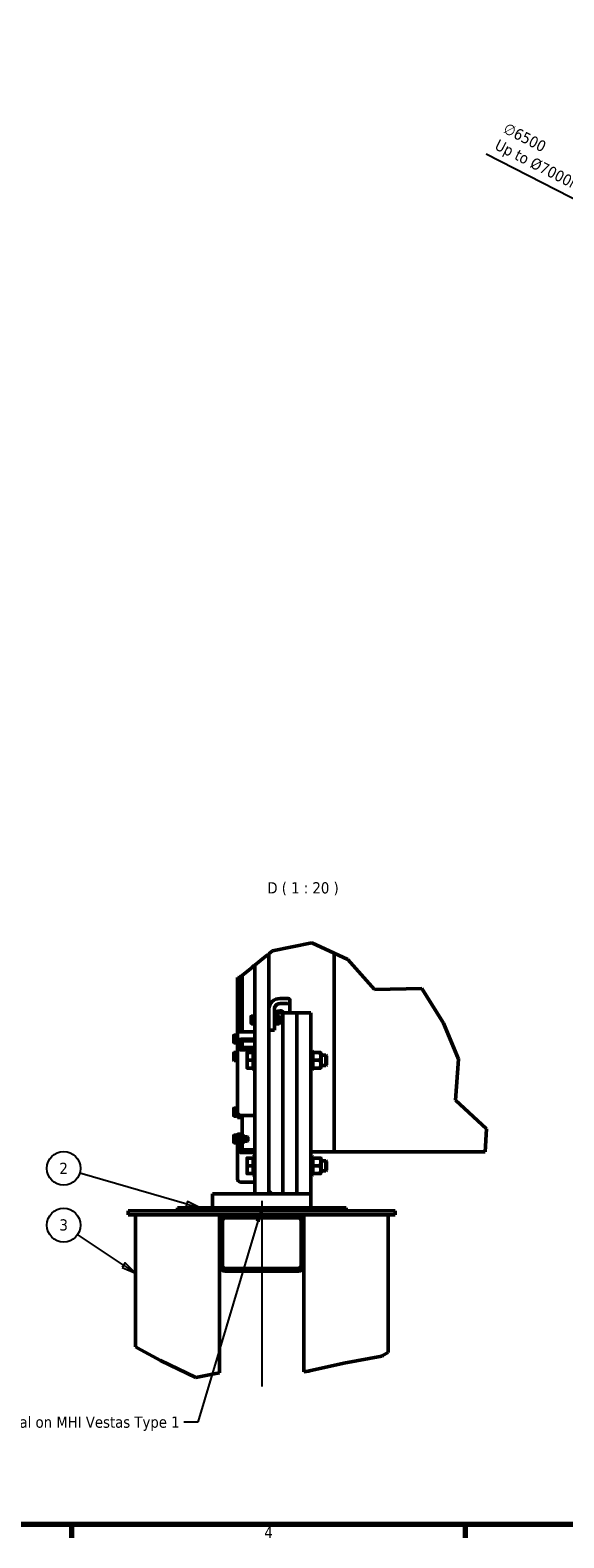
# Model space of a CAD drawing. Header units: millimetres. Extents: x 0 to 63075, y 0 to 44550.
# Tile 15 of 31: x 41500 to 48622, y 1320 to 21422. Entities that reach past the tile are written whole.
import ezdxf

# ---------------------------------------------------------------- set-up
doc = ezdxf.new("R2010")
doc.units = ezdxf.units.MM
doc.header["$LTSCALE"] = 75
for name, color, linetype, lineweight in [('Border (ISO)', 7, 'Continuous', 70), ('Break Line (ISO)', 7, 'Continuous', 50), ('Centerline (ISO)', 7, 'Continuous', 25), ('Dimension (ISO)', 7, 'Continuous', 25), ('Symbol (ISO)', 7, 'Continuous', 25), ('Visible (ISO)', 7, 'Continuous', 50)]:
    doc.layers.add(name, color=color, linetype=linetype, lineweight=lineweight)
doc.styles.add('Label Text (ISO)', font='tahoma.ttf')
doc.styles.add('Note Text (ISO)', font='tahoma.ttf')
doc.dimstyles.new('Default (ISO)', dxfattribs={"dimscale": 75, "dimtxt": 2, "dimasz": 2.5, "dimexe": 3.175, "dimexo": 0, "dimgap": 0.762, "dimtad": 1, "dimrnd": 1e-08, "dimtxsty": 'Note Text (ISO)', "dimcen": 0.09, "dimdle": 10, "dimclrd": 256, "dimclre": 256, "dimclrt": 256, "dimazin": 2, "dimtfac": 1, "dimtmove": 0, "dimatfit": 3, "dimfxl": 1, "dimtolj": 1, "dimtzin": 0, "dimlwd": -1, "dimlwe": -1, "dimarcsym": 0})
doc.dimstyles.new('Default - Method 1b (ISO)$7', dxfattribs={"dimscale": 75, "dimtxt": 2, "dimasz": 2.5, "dimexe": 3.175, "dimexo": 0, "dimgap": 0.762, "dimtad": 1, "dimtoh": 1, "dimrnd": 1e-08, "dimtxsty": 'Note Text (ISO)', "dimcen": 0.09, "dimdle": 10, "dimclrd": 256, "dimclre": 256, "dimclrt": 256, "dimazin": 2, "dimtfac": 1.75, "dimtmove": 0, "dimatfit": 3, "dimfxl": 1, "dimtolj": 1, "dimlwd": -1, "dimlwe": -1, "dimarcsym": 0})

# ---------------------------------------------------------------- blocks, each defined once
blk = doc.blocks.new('Borders Default Border')
at = {"layer": 'Border (ISO)'}
for p, q in [((560.67, 20), (560.67, 17.6)), ((630.75, 20), (630.75, 17.6))]:
    blk.add_line(p, q, dxfattribs=at)
at = {"layer": 'Border (ISO)', "flags": 128}
blk.add_lwpolyline([(20, 20), (20, 574), (821, 574), (821, 20), (20, 20)], dxfattribs=at)
at = {"layer": 'Border (ISO)', "insert": (595.01, 17.6), "char_height": 2, "attachment_point": 7, "style": 'Label Text (ISO)'}
blk.add_mtext('4', dxfattribs=at)
blk = doc.blocks.new('*D8')
at = {"layer": 'Defpoints', "color": 0, "transparency": 16777216}
for p in [(50913, 18071), (56705, 15119)]:
    blk.add_point(p, dxfattribs=at)
at = {"layer": 'Dimension (ISO)', "transparency": 16777216}
for p, q in [((50913, 18071), (47585, 19767)), ((56538, 15204), (51081, 17986))]:
    blk.add_line(p, q, dxfattribs=at)
for points in [[(51095, 18014), (51066, 17958), (50913, 18071)], [(56552, 15232), (56523, 15177), (56705, 15119)]]:
    blk.add_solid(points, dxfattribs=at)
at = {"layer": 'Dimension (ISO)', "transparency": 16777216, "insert": (47868, 20196), "char_height": 150, "attachment_point": 1, "rotation": 332.9934, "style": 'Note Text (ISO)'}
blk.add_mtext('\\A1;\\fTahoma|b0|i0;\\H149.0446;∅6500\\P\\fTahoma|b0|i0;\\H149.0446;Up to Ø7000mm tower section', dxfattribs=at)
blk = doc.blocks.new('Balloon4')
at = {"layer": 'Symbol (ISO)'}
for p, q in [((581.19, 76.94), (562.17, 82.46)), ((581.33, 77.42), (581.05, 76.46)), ((581.05, 76.46), (583.59, 76.25)), ((581.19, 76.94), (583.59, 76.25)), ((583.59, 76.25), (581.33, 77.42))]:
    blk.add_line(p, q, dxfattribs=at)
at = {"layer": 'Symbol (ISO)', "flags": 128}
blk.add_lwpolyline([(581.05, 76.46), (583.59, 76.25), (581.33, 77.42), (581.05, 76.46)], dxfattribs=at)
at = {"layer": 'Symbol (ISO)'}
blk.add_circle((559.3, 83.29), 3, dxfattribs=at)
blk.add_solid([(581.05, 76.46), (583.59, 76.25), (581.33, 77.42), (581.05, 76.46)], dxfattribs=at)
at = {"layer": 'Symbol (ISO)', "insert": (559.3, 83.29), "char_height": 2, "attachment_point": 5, "style": 'Label Text (ISO)'}
blk.add_mtext('2', dxfattribs=at)
blk = doc.blocks.new('Balloon5')
at = {"layer": 'Symbol (ISO)'}
for p, q in [((569.97, 66.06), (561.78, 71.53)), ((570.25, 66.47), (569.7, 65.64)), ((569.7, 65.64), (572.05, 64.67)), ((569.97, 66.06), (572.05, 64.67)), ((572.05, 64.67), (570.25, 66.47))]:
    blk.add_line(p, q, dxfattribs=at)
at = {"layer": 'Symbol (ISO)', "flags": 128}
blk.add_lwpolyline([(569.7, 65.64), (572.05, 64.67), (570.25, 66.47), (569.7, 65.64)], dxfattribs=at)
at = {"layer": 'Symbol (ISO)'}
blk.add_circle((559.3, 73.19), 3, dxfattribs=at)
blk.add_solid([(569.7, 65.64), (572.05, 64.67), (570.25, 66.47), (569.7, 65.64)], dxfattribs=at)
at = {"layer": 'Symbol (ISO)', "insert": (559.3, 73.21), "char_height": 2, "attachment_point": 5, "style": 'Label Text (ISO)'}
blk.add_mtext('3', dxfattribs=at)

msp = doc.modelspace()

# ---------------------------------------------------------------- linework, layer by layer
at = {"layer": 'Break Line (ISO)'}
for p, q in [((45259.7187, 9254.1294), (44733.2689, 9146.9215)), ((45555.1851, 9115.6752), (45259.7187, 9254.1294)), ((44667.4589, 9093.4446), (44575.162, 9018.4446)), ((44733.2689, 9146.9215), (44685.1851, 9107.8489)), ((45738.3261, 9029.8562), (45555.1851, 9115.6752)), ((44328.9351, 8818.3617), (44443.5523, 8911.4991)), ((44461.6017, 8926.166), (44443.5523, 8911.4991)), ((44461.6017, 8926.166), (44484.6759, 8944.916)), ((44484.6759, 8944.916), (44497.6851, 8955.4872)), ((44497.6851, 8955.4872), (44575.162, 9018.4446)), ((46097.5152, 8631.4283), (45738.3261, 9029.8562)), ((44265.1851, 8793.3969), (44289.3312, 8786.1798)), ((44289.3312, 8786.1798), (44302.6851, 8797.0311)), ((44302.6851, 8797.0311), (44317.6851, 8809.22)), ((44317.6851, 8809.22), (44328.9351, 8818.3617)), ((46725.732, 8643.0094), (46097.5152, 8631.4283)), ((47015.7128, 8183.6822), (46725.732, 8643.0094)), ((47217.7812, 7702.9182), (47015.7128, 8183.6822)), ((47175.0726, 7157.2282), (47217.7812, 7702.9182)), ((47588.977, 6772.0227), (47175.0726, 7157.2282)), ((47572.4676, 6466.4015), (47588.977, 6772.0227)), ((42903.9351, 3865.3097), (42978.9351, 3825.0939)), ((43241.3408, 3684.389), (42978.9351, 3825.0939)), ((43710.7697, 3459.1909), (43241.3408, 3684.389)), ((45687.2363, 3647.4804), (45228.9351, 3546.9284)), ((46191.3424, 3743.0268), (45687.2363, 3647.4804)), ((46203.9351, 3750.1448), (46191.3424, 3743.0268)), ((46203.9351, 3750.1448), (46278.9351, 3792.5385)), ((43953.9351, 3505.2589), (43710.7697, 3459.1909)), ((43953.9351, 3505.2589), (44028.9351, 3519.4678)), ((45153.9351, 3533.992), (45213.7404, 3543.5947)), ((45213.7404, 3543.5947), (45228.9351, 3546.9284))]:
    msp.add_line(p, q, dxfattribs=at)
at = {"layer": 'Centerline (ISO)', "linetype": 'Continuous'}
msp.add_line((44591.4351, 5812.1946), (44591.4351, 3339.2299), dxfattribs=at)
at = {"layer": 'Visible (ISO)'}
for p, q in [((44685.1851, 9093.4446), (44667.4589, 9093.4446)), ((44685.1851, 9107.8489), (44685.1851, 9093.4446)), ((44685.1851, 9093.4446), (44685.1851, 9018.4446)), ((45555.1851, 9115.6752), (45555.1851, 6466.4015)), ((45555.1851, 6466.4015), (45555.1851, 9115.6752)), ((44497.6851, 8926.166), (44461.6017, 8926.166)), ((44497.6851, 8944.916), (44484.6759, 8944.916)), ((44497.6851, 8955.4872), (44497.6851, 5905.9446)), ((44685.1851, 9018.4446), (44685.1851, 5905.9446)), ((44265.1851, 8793.3969), (44265.1851, 8041.8153)), ((44302.6851, 8066.971), (44302.6851, 8797.0311)), ((44328.9351, 8068.0653), (44328.9351, 8818.3617)), ((44835.1851, 8511.3162), (44928.9351, 8511.3162)), ((44928.9351, 8443.3431), (44835.1851, 8443.3431)), ((44966.4351, 8427.4949), (44966.4351, 8495.468)), ((44448.9348, 8270.8659), (44450.62, 8273.7848)), ((44448.9348, 8270.8659), (44448.9348, 8268.1247)), ((44448.9348, 8268.1247), (44448.9348, 8233.6016)), ((44483.4348, 8277.0539), (44452.954, 8277.0539)), ((44483.4348, 8259.1956), (44452.954, 8259.1956)), ((44483.4348, 8277.0539), (44483.4348, 8259.1956)), ((44483.4348, 8268.0346), (44486.4351, 8268.0346)), ((44483.4348, 8259.1956), (44483.4348, 8208.0076)), ((44486.4351, 8279.3034), (44489.2476, 8282.1159)), ((44486.4351, 8172.4284), (44486.4351, 8279.3034)), ((44489.2476, 8282.1159), (44489.2476, 8169.6159)), ((44489.2476, 8282.1159), (44497.6851, 8282.1159)), ((44760.1851, 8205.4373), (44760.1851, 8375.37)), ((44768.6226, 8282.1159), (44760.1851, 8282.1159)), ((44768.6226, 8169.6159), (44768.6226, 8282.1159)), ((44771.4351, 8279.3034), (44768.6226, 8282.1159)), ((44771.4351, 8279.3034), (44771.4351, 8172.4284)), ((44771.4351, 8268.0534), (44774.725, 8273.7517)), ((44775.986, 8322.015), (44872.6851, 8322.015)), ((44777.0782, 8277.0368), (44821.2921, 8277.0368)), ((44777.0782, 8243.6316), (44821.2921, 8243.6316)), ((44826.9351, 8268.0534), (44823.6452, 8273.7517)), ((44826.9351, 8183.6784), (44826.9351, 8268.0534)), ((44826.9351, 8255.8659), (44856.8339, 8255.8659)), ((44856.8339, 8195.8659), (44856.8339, 8255.8659)), ((44861.4351, 8251.265), (44856.8339, 8255.8659)), ((44861.4351, 8251.265), (44861.4351, 8200.4667)), ((44872.6851, 8322.015), (44872.6851, 8265.765)), ((44872.6851, 8265.765), (44872.6851, 8322.015)), ((44872.6851, 8322.015), (45060.1851, 8322.015)), ((44872.6851, 8265.765), (44872.6851, 5905.9446)), ((44872.6851, 5905.9446), (44872.6851, 8265.765)), ((44966.4351, 8427.4949), (44966.4351, 8322.015)), ((45060.1851, 8322.015), (45060.1851, 8265.765)), ((45060.1851, 8265.765), (45060.1851, 8322.015)), ((45060.1851, 8322.015), (45247.6851, 8322.015)), ((45060.1851, 8265.765), (45060.1851, 5905.9446)), ((45060.1851, 5905.9446), (45060.1851, 8265.765)), ((45247.6851, 8322.015), (45247.6851, 8265.765)), ((45247.6851, 8265.765), (45247.6851, 5905.9446)), ((44265.1851, 8041.8153), (44265.1851, 7941.1398)), ((44317.6851, 8151.6828), (44328.9351, 8151.6828)), ((44317.6851, 8068.0653), (44497.6851, 8068.0653)), ((44448.9348, 8233.6016), (44448.9348, 8191.3427)), ((44448.9348, 8191.3427), (44448.9348, 8180.8659)), ((44448.9348, 8180.8659), (44450.62, 8177.9469)), ((44483.4348, 8208.0076), (44452.954, 8208.0076)), ((44483.4348, 8174.6779), (44452.954, 8174.6779)), ((44483.4348, 8208.0076), (44483.4348, 8174.6779)), ((44483.4348, 8183.6971), (44486.4351, 8183.6971)), ((44486.4351, 8172.4284), (44489.2476, 8169.6159)), ((44489.2476, 8169.6159), (44497.6851, 8169.6159)), ((44760.1851, 8088.6964), (44685.1851, 8088.6964)), ((44760.1851, 8205.4373), (44760.1851, 8155.6026)), ((44768.6226, 8169.6159), (44760.1851, 8169.6159)), ((44760.1851, 8155.6026), (44760.1851, 8092.2099)), ((44760.1851, 8092.2099), (44760.1851, 8088.6964)), ((44771.4351, 8172.4284), (44768.6226, 8169.6159)), ((44771.4351, 8183.6784), (44774.725, 8177.9801)), ((44777.0782, 8192.4606), (44821.2921, 8192.4606)), ((44777.0782, 8174.6949), (44821.2921, 8174.6949)), ((44826.9351, 8183.6784), (44823.6452, 8177.9801)), ((44826.9351, 8195.8659), (44856.8339, 8195.8659)), ((44861.4351, 8200.4667), (44856.8339, 8195.8659)), ((44216.4348, 8017.4412), (44220.203, 8023.9679)), ((44216.4348, 8017.4412), (44216.4348, 8011.075)), ((44216.4348, 8011.075), (44216.4348, 7971.7749)), ((44216.4348, 7971.7749), (44216.4348, 7933.1412)), ((44216.4348, 7933.1412), (44216.4348, 7927.4412)), ((44216.4348, 7927.4412), (44220.203, 7920.9145)), ((44250.9348, 8024.397), (44220.454, 8024.397)), ((44250.9348, 7997.7529), (44220.454, 7997.7529)), ((44250.9348, 7945.797), (44220.454, 7945.797)), ((44250.9348, 7920.4854), (44220.454, 7920.4854)), ((44250.9348, 8024.397), (44250.9348, 7997.7529)), ((44250.9348, 8014.61), (44253.9351, 8014.61)), ((44250.9348, 7997.7529), (44250.9348, 7945.797)), ((44250.9348, 7945.797), (44250.9348, 7920.4854)), ((44250.9348, 7930.2725), (44253.9351, 7930.2725)), ((44253.9351, 8025.8787), (44256.7476, 8028.6912)), ((44253.9351, 7919.0037), (44253.9351, 8025.8787)), ((44253.9351, 7919.0037), (44256.7476, 7916.1912)), ((44256.7476, 8028.6912), (44256.7476, 7916.1912)), ((44256.7476, 8028.6912), (44265.1851, 8028.6912)), ((44256.7476, 7916.1912), (44265.1851, 7916.1912)), ((44265.1851, 7913.0148), (44265.1851, 7941.1398)), ((44265.1851, 7913.0148), (44265.1851, 7887.4018)), ((44265.1851, 7871.1639), (44265.1851, 7887.4018)), ((44265.1851, 6995.5389), (44265.1851, 7871.1639)), ((44302.6851, 7941.1398), (44302.6851, 7913.0148)), ((44311.1226, 7916.1912), (44302.6851, 7916.1912)), ((44302.6851, 7887.4018), (44302.6851, 7913.0148)), ((44302.6851, 7887.4018), (44302.6851, 7871.1639)), ((44311.1226, 7916.1912), (44311.1226, 7947.884)), ((44313.9351, 7919.0037), (44311.1226, 7916.1912)), ((44313.9351, 7948.4017), (44313.9351, 7919.0037)), ((44313.9351, 7942.4412), (44328.9351, 7942.4412)), ((44497.6851, 7967.3898), (44317.6851, 7967.3898)), ((44497.6851, 7948.6398), (44317.6851, 7948.6398)), ((44317.6851, 7858.1735), (44497.6851, 7858.1735)), ((44328.9351, 7858.1735), (44328.9351, 7948.6398)), ((44216.4348, 7783.249), (44218.5753, 7786.9566)), ((44216.4348, 7783.249), (44216.4348, 7773.9498)), ((44216.4348, 7773.9498), (44216.4348, 7732.3751)), ((44216.4348, 7732.3751), (44216.4348, 7696.6743)), ((44216.4348, 7696.6743), (44216.4348, 7693.249)), ((44216.4348, 7693.249), (44218.5753, 7689.5415)), ((44250.9348, 7789.766), (44220.454, 7789.766)), ((44250.9348, 7758.1336), (44220.454, 7758.1336)), ((44250.9348, 7706.6166), (44220.454, 7706.6166)), ((44250.9348, 7686.7321), (44220.454, 7686.7321)), ((44250.9348, 7789.766), (44250.9348, 7758.1336)), ((44250.9348, 7780.4178), (44253.9351, 7780.4178)), ((44250.9348, 7758.1336), (44250.9348, 7706.6166)), ((44250.9348, 7706.6166), (44250.9348, 7686.7321)), ((44250.9348, 7696.0803), (44253.9351, 7696.0803)), ((44253.9351, 7791.6865), (44256.7476, 7794.499)), ((44253.9351, 7684.8115), (44253.9351, 7791.6865)), ((44253.9351, 7684.8115), (44256.7476, 7681.999)), ((44256.7476, 7794.499), (44256.7476, 7681.999)), ((44256.7476, 7794.499), (44265.1851, 7794.499)), ((44256.7476, 7681.999), (44265.1851, 7681.999)), ((44497.6851, 7825.6975), (44317.6851, 7825.6975)), ((44394.5598, 7790.3196), (44394.5598, 7738.7571)), ((44394.5598, 7738.7571), (44394.5598, 7635.6321)), ((44475.9348, 7790.3196), (44403.7705, 7790.3196)), ((44475.9348, 7687.1946), (44403.7705, 7687.1946)), ((44475.9348, 7790.3196), (44475.9348, 7687.1946)), ((44475.9348, 7783.0258), (44478.9351, 7783.0258)), ((44475.9348, 7687.1946), (44475.9348, 7584.0696)), ((44478.9351, 7806.2571), (44483.6226, 7810.9446)), ((44478.9351, 7568.1321), (44478.9351, 7806.2571)), ((44483.6226, 7810.9446), (44483.6226, 7563.4446)), ((44483.6226, 7810.9446), (44497.6851, 7810.9446)), ((45261.7476, 7810.9446), (45247.6851, 7810.9446)), ((45261.7476, 7563.4446), (45261.7476, 7810.9446)), ((45266.4351, 7806.2571), (45261.7476, 7810.9446)), ((45266.4351, 7806.2571), (45266.4351, 7568.1321)), ((45266.4351, 7783.0071), (45270.657, 7790.3196)), ((45279.8678, 7790.3196), (45369.2525, 7790.3196)), ((45279.8678, 7687.1946), (45369.2525, 7687.1946)), ((45382.6851, 7783.0071), (45378.4633, 7790.3196)), ((45382.6851, 7591.3821), (45382.6851, 7783.0071)), ((45382.6851, 7754.6946), (45444.733, 7754.6946)), ((45444.733, 7619.6946), (45444.733, 7754.6946)), ((45453.9351, 7745.4928), (45444.733, 7754.6946)), ((45453.9351, 7745.4928), (45453.9351, 7628.8963)), ((44394.5598, 7635.6321), (44394.5598, 7584.0696)), ((44475.9348, 7584.0696), (44403.7705, 7584.0696)), ((44475.9348, 7591.3633), (44478.9351, 7591.3633)), ((44478.9351, 7568.1321), (44483.6226, 7563.4446)), ((44483.6226, 7563.4446), (44497.6851, 7563.4446)), ((45261.7476, 7563.4446), (45247.6851, 7563.4446)), ((45266.4351, 7568.1321), (45261.7476, 7563.4446)), ((45266.4351, 7591.3821), (45270.657, 7584.0696)), ((45279.8678, 7584.0696), (45369.2525, 7584.0696)), ((45382.6851, 7591.3821), (45378.4633, 7584.0696)), ((45382.6851, 7619.6946), (45444.733, 7619.6946)), ((45453.9351, 7628.8963), (45444.733, 7619.6946)), ((44216.4348, 7039.915), (44220.203, 7046.4418)), ((44216.4348, 7039.915), (44216.4348, 7033.5488)), ((44250.9348, 7046.8709), (44220.454, 7046.8709)), ((44250.9348, 7046.8709), (44250.9348, 7020.2267)), ((44250.9348, 7037.0838), (44253.9351, 7037.0838)), ((44253.9351, 7048.3525), (44256.7476, 7051.165)), ((44253.9351, 6941.4775), (44253.9351, 7048.3525)), ((44256.7476, 7051.165), (44256.7476, 6938.665)), ((44256.7476, 7051.165), (44265.1851, 7051.165)), ((44216.4348, 7033.5488), (44216.4348, 6994.2488)), ((44216.4348, 6994.2488), (44216.4348, 6955.615)), ((44216.4348, 6955.615), (44216.4348, 6949.915)), ((44216.4348, 6949.915), (44220.203, 6943.3883)), ((44250.9348, 7020.2267), (44220.454, 7020.2267)), ((44250.9348, 6968.2709), (44220.454, 6968.2709)), ((44250.9348, 6942.9592), (44220.454, 6942.9592)), ((44250.9348, 7020.2267), (44250.9348, 6968.2709)), ((44250.9348, 6968.2709), (44250.9348, 6942.9592)), ((44250.9348, 6952.7463), (44253.9351, 6952.7463)), ((44253.9351, 6941.4775), (44256.7476, 6938.665)), ((44256.7476, 6938.665), (44265.1851, 6938.665)), ((44265.1851, 6924.8898), (44265.1851, 6995.5389)), ((44265.1851, 6922.3778), (44265.1851, 6924.8898)), ((44265.1851, 6922.3778), (44302.6851, 6922.3778)), ((44302.6851, 6951.9678), (44302.6851, 6924.8898)), ((44311.1226, 6938.665), (44302.6851, 6938.665)), ((44302.6851, 6924.8898), (44302.6851, 6922.3778)), ((44311.1226, 6938.665), (44311.1226, 6950.4291)), ((44313.9351, 6941.4775), (44311.1226, 6938.665)), ((44313.9351, 6950.1887), (44313.9351, 6941.4775)), ((44317.6851, 6950.0725), (44497.6851, 6950.0725)), ((44328.9351, 6684.0466), (44328.9351, 6950.0725)), ((44216.4348, 6683.4288), (44218.5753, 6687.1363)), ((44216.4348, 6683.4288), (44216.4348, 6674.1296)), ((44216.4348, 6674.1296), (44216.4348, 6632.5549)), ((44250.9348, 6689.9458), (44220.454, 6689.9458)), ((44250.9348, 6658.3134), (44220.454, 6658.3134)), ((44250.9348, 6689.9458), (44250.9348, 6658.3134)), ((44250.9348, 6680.5976), (44253.9351, 6680.5976)), ((44250.9348, 6658.3134), (44250.9348, 6606.7964)), ((44253.9351, 6691.8663), (44256.7476, 6694.6788)), ((44253.9351, 6584.9913), (44253.9351, 6691.8663)), ((44256.7476, 6694.6788), (44256.7476, 6582.1788)), ((44256.7476, 6694.6788), (44265.1851, 6694.6788)), ((44265.1851, 6689.8699), (44265.1851, 6704.4021)), ((44265.1851, 6704.4021), (44302.6851, 6704.4021)), ((44265.1851, 6613.1383), (44265.1851, 6689.8699)), ((44302.6851, 6704.4021), (44302.6851, 6689.8699)), ((44311.1226, 6694.6788), (44302.6851, 6694.6788)), ((44302.6851, 6613.1383), (44302.6851, 6689.8699)), ((44311.1226, 6582.1788), (44311.1226, 6694.6788)), ((44313.9351, 6691.8663), (44311.1226, 6694.6788)), ((44313.9351, 6691.8663), (44313.9351, 6584.9913)), ((44313.9351, 6680.6163), (44315.5666, 6683.4421)), ((44319.5782, 6684.0466), (44336.1171, 6684.0466)), ((44319.5782, 6682.7844), (44336.1171, 6682.7844)), ((44319.5782, 6637.1666), (44336.1171, 6637.1666)), ((44341.7601, 6680.6163), (44340.1287, 6683.4421)), ((44341.7601, 6680.6163), (44341.7601, 6596.2413)), ((44341.7601, 6680.6163), (44360.5101, 6680.6163)), ((44360.5101, 6680.6163), (44360.5101, 6596.2413)), ((44360.5101, 6668.4288), (44399.3339, 6668.4288)), ((44399.3339, 6608.4288), (44399.3339, 6668.4288)), ((44403.9351, 6663.8279), (44399.3339, 6668.4288)), ((44403.9351, 6663.8279), (44403.9351, 6613.0297)), ((44216.4348, 6632.5549), (44216.4348, 6596.8541)), ((44216.4348, 6596.8541), (44216.4348, 6593.4288)), ((44216.4348, 6593.4288), (44218.5753, 6589.7213)), ((44250.9348, 6606.7964), (44220.454, 6606.7964)), ((44250.9348, 6586.9119), (44220.454, 6586.9119)), ((44250.9348, 6606.7964), (44250.9348, 6586.9119)), ((44250.9348, 6596.2601), (44253.9351, 6596.2601)), ((44253.9351, 6584.9913), (44256.7476, 6582.1788)), ((44256.7476, 6582.1788), (44265.1851, 6582.1788)), ((44265.1851, 6590.651), (44265.1851, 6613.1383)), ((44265.1851, 6548.4727), (44265.1851, 6590.651)), ((44265.1851, 6548.4727), (44265.1851, 6525.9854)), ((44265.1851, 6507.716), (44265.1851, 6525.9854)), ((44265.1851, 6113.7704), (44265.1851, 6507.716)), ((44302.6851, 6613.1383), (44302.6851, 6590.651)), ((44302.6851, 6590.651), (44302.6851, 6548.4727)), ((44311.1226, 6582.1788), (44302.6851, 6582.1788)), ((44302.6851, 6525.9854), (44302.6851, 6548.4727)), ((44302.6851, 6525.9854), (44302.6851, 6507.716)), ((44313.9351, 6584.9913), (44311.1226, 6582.1788)), ((44313.9351, 6596.2413), (44315.5666, 6593.4155)), ((44317.6851, 6493.1004), (44497.6851, 6493.1004)), ((44497.6851, 6456.5615), (44317.6851, 6456.5615)), ((44319.5782, 6592.811), (44336.1171, 6592.811)), ((44328.9351, 6493.1004), (44328.9351, 6592.811)), ((44341.7601, 6596.2413), (44340.1287, 6593.4155)), ((44341.7601, 6596.2413), (44360.5101, 6596.2413)), ((44360.5101, 6608.4288), (44399.3339, 6608.4288)), ((44403.9351, 6613.0297), (44399.3339, 6608.4288)), ((45555.1851, 6466.4015), (45247.6851, 6466.4015)), ((45555.1851, 6466.4015), (47572.4676, 6466.4015)), ((44394.5598, 6384.0696), (44394.5598, 6332.5071)), ((44394.5598, 6332.5071), (44394.5598, 6229.3821)), ((44475.9348, 6384.0696), (44403.7705, 6384.0696)), ((44475.9348, 6280.9446), (44403.7705, 6280.9446)), ((44475.9348, 6384.0696), (44475.9348, 6280.9446)), ((44475.9348, 6376.7758), (44478.9351, 6376.7758)), ((44475.9348, 6280.9446), (44475.9348, 6177.8196)), ((44478.9351, 6400.0071), (44483.6226, 6404.6946)), ((44478.9351, 6161.8821), (44478.9351, 6400.0071)), ((44483.6226, 6404.6946), (44483.6226, 6157.1946)), ((44483.6226, 6404.6946), (44497.6851, 6404.6946)), ((45261.7476, 6404.6946), (45247.6851, 6404.6946)), ((45261.7476, 6157.1946), (45261.7476, 6404.6946)), ((45266.4351, 6400.0071), (45261.7476, 6404.6946)), ((45266.4351, 6400.0071), (45266.4351, 6161.8821)), ((45266.4351, 6376.7571), (45270.657, 6384.0696)), ((45279.8678, 6384.0696), (45369.2525, 6384.0696)), ((45279.8678, 6280.9446), (45369.2525, 6280.9446)), ((45382.6851, 6376.7571), (45378.4633, 6384.0696)), ((45382.6851, 6185.1321), (45382.6851, 6376.7571)), ((45382.6851, 6348.4446), (45444.733, 6348.4446)), ((45444.733, 6213.4446), (45444.733, 6348.4446)), ((45453.9351, 6339.2428), (45444.733, 6348.4446)), ((45453.9351, 6339.2428), (45453.9351, 6222.6463)), ((44317.6851, 6062.616), (44497.6851, 6062.616)), ((44394.5598, 6229.3821), (44394.5598, 6177.8196)), ((44475.9348, 6177.8196), (44403.7705, 6177.8196)), ((44475.9348, 6185.1133), (44478.9351, 6185.1133)), ((44478.9351, 6161.8821), (44483.6226, 6157.1946)), ((44483.6226, 6157.1946), (44497.6851, 6157.1946)), ((45261.7476, 6157.1946), (45247.6851, 6157.1946)), ((45266.4351, 6161.8821), (45261.7476, 6157.1946)), ((45266.4351, 6185.1321), (45270.657, 6177.8196)), ((45279.8678, 6177.8196), (45369.2525, 6177.8196)), ((45382.6851, 6185.1321), (45378.4633, 6177.8196)), ((45382.6851, 6213.4446), (45444.733, 6213.4446)), ((45453.9351, 6222.6463), (45444.733, 6213.4446)), ((43935.1851, 5718.4446), (43935.1851, 5905.9446)), ((43935.1851, 5905.9446), (44010.1851, 5905.9446)), ((45172.6851, 5905.9446), (44010.1851, 5905.9446)), ((44685.1851, 5905.9446), (44497.6851, 5905.9446)), ((44722.6851, 5905.9446), (44685.1851, 5943.4446)), ((45172.6851, 5905.9446), (45247.6851, 5905.9446)), ((45247.6851, 5718.4446), (45247.6851, 5905.9446)), ((42810.1851, 5624.6946), (42810.1851, 5680.9446)), ((42922.6851, 5680.9446), (42810.1851, 5680.9446)), ((42922.6851, 5680.9446), (46260.1851, 5680.9446)), ((43466.4351, 5718.4446), (43466.4351, 5680.9446)), ((45716.4351, 5718.4446), (43466.4351, 5718.4446)), ((45716.4351, 5718.4446), (45716.4351, 5680.9446)), ((46372.6851, 5680.9446), (46260.1851, 5680.9446)), ((46372.6851, 5680.9446), (46372.6851, 5624.6946)), ((42810.1851, 5624.6946), (42922.6851, 5624.6946)), ((42903.9351, 5624.6946), (42903.9351, 3865.3097)), ((42922.6851, 5624.6946), (46260.1851, 5624.6946)), ((44028.9351, 5624.6946), (44028.9351, 5549.6946)), ((44028.9351, 5549.6946), (44028.9351, 4949.6946)), ((44066.4351, 5549.6946), (44066.4351, 4949.6946)), ((45078.9351, 5587.1946), (44103.9351, 5587.1946)), ((45116.4351, 4949.6946), (45116.4351, 5549.6946)), ((45153.9351, 5624.6946), (45153.9351, 5549.6946)), ((45153.9351, 4949.6946), (45153.9351, 5549.6946)), ((46260.1851, 5624.6946), (46372.6851, 5624.6946)), ((46278.9351, 5624.6946), (46278.9351, 3792.5385)), ((44028.9351, 4949.6946), (44028.9351, 3519.4678)), ((44103.9351, 4912.1946), (45078.9351, 4912.1946)), ((44103.9351, 4874.6946), (45078.9351, 4874.6946)), ((45153.9351, 4949.6946), (45153.9351, 3533.992))]:
    msp.add_line(p, q, dxfattribs=at)
for centre, radius, start, end in [((44103.9351, 5549.6946), 75, 90, 180), ((44103.9351, 5549.6946), 37.5, 90, 180), ((45078.9351, 5549.6946), 75, 0, 90), ((45078.9351, 5549.6946), 37.5, 0, 90), ((44103.9351, 4949.6946), 75, 180, 270), ((44103.9351, 4949.6946), 37.5, 180, 270), ((45078.9351, 4949.6946), 37.5, 270, 0), ((45078.9351, 4949.6946), 75, 270, 0)]:
    msp.add_arc(centre, radius, start, end, dxfattribs=at)
for centre, major_axis, ratio, start_param, end_param in [((44516.4351, 8892.7491), (-36.2222, 36.2222), 0.2679491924, 5.4977871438, 5.5503908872), ((44835.1851, 8375.37), (-150, 0), 0.906307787, 4.7123889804, 6.2831853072), ((44835.1851, 8375.37), (-75, 0), 0.906307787, 4.7123889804, 6.2831853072), ((44928.9351, 8495.468), (37.5, 0), 0.4226182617, 0, 1.5707963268), ((44928.9351, 8427.4949), (37.5, 0), 0.4226182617, 0, 1.5707963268), ((44835.1851, 8280.2809), (-75, 0), 0.906307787, 4.7123889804, 6.256187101), ((44835.1851, 8332.4058), (37.5, 0), 0.4226182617, 5.5681438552, 7.853981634), ((44317.6851, 8041.8153), (-52.5, 0), 0.5, 4.7123889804, 6.2831853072), ((44317.6851, 8138.6924), (-15, 0), 0.8660254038, 4.7123889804, 6.2831853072), ((44317.6851, 7941.1398), (-52.5, 0), 0.5, 4.7123889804, 6.2831853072), ((44317.6851, 7871.1639), (-52.5, 0), 0.8660254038, 0, 1.5707963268), ((44317.6851, 7941.1398), (-15, 0), 0.5, 4.7123889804, 6.2831853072), ((44317.6851, 7871.1639), (-15, 0), 0.8660254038, 0, 1.5707963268), ((44317.6851, 6995.5389), (-52.5, 0), 0.8660254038, 0, 1.5707963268), ((44317.6851, 6507.716), (-52.5, 0), 0.9743700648, 0, 1.5707963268), ((44317.6851, 6507.716), (-15, 0), 0.9743700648, 0, 1.5707963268), ((44317.6851, 6113.7704), (-52.5, 0), 0.9743700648, 0, 1.5707963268)]:
    msp.add_ellipse(centre, major_axis=major_axis, ratio=ratio, start_param=start_param, end_param=end_param, dxfattribs=at)
for points, weights in [([(44452.954, 8277.0539), (44448.9348, 8272.2687), (44448.9348, 8268.1247)], [1, 1.0379548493, 1]), ([(44448.9348, 8268.1247), (44448.9348, 8263.9807), (44452.954, 8259.1956)], [1, 1.0379548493, 1]), ([(44452.954, 8259.1956), (44448.9348, 8245.4798), (44448.9348, 8233.6016)], [1, 1.0379548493, 1]), ([(44777.0782, 8277.0368), (44769.5782, 8260.3342), (44777.0782, 8243.6316)], [1, 1.15470053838, 1]), ([(44777.0782, 8243.6316), (44769.5782, 8218.0461), (44777.0782, 8192.4606)], [1, 1.15470053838, 1]), ([(44774.725, 8273.7517), (44775.6347, 8275.3272), (44777.0782, 8277.0368)], [1.04387878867, 1.02646777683, 1]), ([(44821.2921, 8243.6316), (44828.7921, 8260.3342), (44821.2921, 8277.0368)], [1, 1.15470053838, 1]), ([(44821.2921, 8277.0368), (44822.7356, 8275.3272), (44823.6452, 8273.7517)], [1, 1.02646777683, 1.04387878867]), ([(44821.2921, 8192.4606), (44828.7921, 8218.0461), (44821.2921, 8243.6316)], [1, 1.15470053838, 1]), ([(44448.9348, 8233.6016), (44448.9348, 8221.7233), (44452.954, 8208.0076)], [1, 1.0379548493, 1]), ([(44452.954, 8208.0076), (44448.9348, 8199.0769), (44448.9348, 8191.3427)], [1, 1.0379548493, 1]), ([(44448.9348, 8191.3427), (44448.9348, 8183.6085), (44452.954, 8174.6779)], [1, 1.0379548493, 1]), ([(44452.954, 8174.6779), (44451.5255, 8176.3785), (44450.62, 8177.9469)], [1, 1.01316741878, 1.01719867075]), ([(44777.0782, 8192.4606), (44769.5782, 8183.5778), (44777.0782, 8174.6949)], [1, 1.15470053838, 1]), ([(44821.2921, 8174.6949), (44828.7921, 8183.5778), (44821.2921, 8192.4606)], [1, 1.15470053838, 1]), ([(44220.454, 8024.397), (44216.4348, 8017.2578), (44216.4348, 8011.075)], [1, 1.0379548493, 1]), ([(44216.4348, 8011.075), (44216.4348, 8004.8921), (44220.454, 7997.7529)], [1, 1.0379548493, 1]), ([(44220.454, 7997.7529), (44216.4348, 7983.8313), (44216.4348, 7971.7749)], [1, 1.0379548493, 1]), ([(44216.4348, 7971.7749), (44216.4348, 7959.7186), (44220.454, 7945.797)], [1, 1.0379548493, 1]), ([(44220.454, 7945.797), (44216.4348, 7939.0148), (44216.4348, 7933.1412)], [1, 1.0379548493, 1]), ([(44216.4348, 7933.1412), (44216.4348, 7927.2676), (44220.454, 7920.4854)], [1, 1.0379548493, 1]), ([(44220.203, 8023.9679), (44220.3263, 8024.1816), (44220.454, 8024.397)], [1.00225477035, 1.00116302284, 1]), ([(44220.454, 7789.766), (44216.4348, 7781.2901), (44216.4348, 7773.9498)], [1, 1.0379548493, 1]), ([(44216.4348, 7773.9498), (44216.4348, 7766.6094), (44220.454, 7758.1336)], [1, 1.0379548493, 1]), ([(44220.454, 7758.1336), (44216.4348, 7744.3296), (44216.4348, 7732.3751)], [1, 1.0379548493, 1]), ([(44216.4348, 7732.3751), (44216.4348, 7720.4205), (44220.454, 7706.6166)], [1, 1.0379548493, 1]), ([(44220.454, 7706.6166), (44216.4348, 7701.2886), (44216.4348, 7696.6743)], [1, 1.0379548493, 1]), ([(44216.4348, 7696.6743), (44216.4348, 7692.0601), (44220.454, 7686.7321)], [1, 1.0379548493, 1]), ([(44218.5753, 7786.9566), (44219.3601, 7788.3159), (44220.454, 7789.766)], [1.01477992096, 1.01005230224, 1]), ([(44394.5598, 7790.3196), (44394.5598, 7790.3196), (44403.7705, 7790.3196)], [1, 1.0379548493, 1]), ([(44403.7705, 7790.3196), (44394.5598, 7762.6873), (44394.5598, 7738.7571)], [1, 1.0379548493, 1]), ([(44394.5598, 7738.7571), (44394.5598, 7714.8269), (44403.7705, 7687.1946)], [1, 1.0379548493, 1]), ([(44403.7705, 7687.1946), (44394.5598, 7659.5623), (44394.5598, 7635.6321)], [1, 1.0379548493, 1]), ([(45270.657, 7790.3196), (45270.657, 7790.3196), (45279.8678, 7790.3196)], [1.07735026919, 1.07735026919, 1]), ([(45279.8678, 7790.3196), (45262.6803, 7738.7571), (45279.8678, 7687.1946)], [1, 1.15470053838, 1]), ([(45279.8678, 7687.1946), (45262.6803, 7635.6321), (45279.8678, 7584.0696)], [1, 1.15470053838, 1]), ([(45369.2525, 7687.1946), (45386.44, 7738.7571), (45369.2525, 7790.3196)], [1, 1.15470053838, 1]), ([(45369.2525, 7790.3196), (45378.4633, 7790.3196), (45378.4633, 7790.3196)], [1, 1.07735026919, 1.07735026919]), ([(45369.2525, 7584.0696), (45386.44, 7635.6321), (45369.2525, 7687.1946)], [1, 1.15470053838, 1]), ([(44403.7705, 7584.0696), (44394.5598, 7584.0696), (44394.5598, 7584.0696)], [1, 1.0379548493, 1]), ([(44394.5598, 7635.6321), (44394.5598, 7611.7019), (44403.7705, 7584.0696)], [1, 1.0379548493, 1]), ([(45279.8678, 7584.0696), (45270.657, 7584.0696), (45270.657, 7584.0696)], [1, 1.07735026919, 1.07735026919]), ([(45378.4633, 7584.0696), (45378.4633, 7584.0696), (45369.2525, 7584.0696)], [1.07735026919, 1.07735026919, 1]), ([(44220.454, 7046.8709), (44216.4348, 7039.7316), (44216.4348, 7033.5488)], [1, 1.0379548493, 1]), ([(44220.203, 7046.4418), (44220.3263, 7046.6554), (44220.454, 7046.8709)], [1.00225477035, 1.00116302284, 1]), ([(44216.4348, 7033.5488), (44216.4348, 7027.366), (44220.454, 7020.2267)], [1, 1.0379548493, 1]), ([(44220.454, 7020.2267), (44216.4348, 7006.3052), (44216.4348, 6994.2488)], [1, 1.0379548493, 1]), ([(44216.4348, 6994.2488), (44216.4348, 6982.1924), (44220.454, 6968.2709)], [1, 1.0379548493, 1]), ([(44220.454, 6968.2709), (44216.4348, 6961.4886), (44216.4348, 6955.615)], [1, 1.0379548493, 1]), ([(44216.4348, 6955.615), (44216.4348, 6949.7414), (44220.454, 6942.9592)], [1, 1.0379548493, 1]), ([(44220.454, 6689.9458), (44216.4348, 6681.4699), (44216.4348, 6674.1296)], [1, 1.0379548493, 1]), ([(44216.4348, 6674.1296), (44216.4348, 6666.7892), (44220.454, 6658.3134)], [1, 1.0379548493, 1]), ([(44220.454, 6658.3134), (44216.4348, 6644.5094), (44216.4348, 6632.5549)], [1, 1.0379548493, 1]), ([(44218.5753, 6687.1363), (44219.3601, 6688.4956), (44220.454, 6689.9458)], [1.01477992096, 1.01005230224, 1]), ([(44319.5782, 6684.0466), (44312.0782, 6683.4155), (44319.5782, 6682.7844)], [1, 1.15470053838, 1]), ([(44319.5782, 6682.7844), (44312.0782, 6659.9755), (44319.5782, 6637.1666)], [1, 1.15470053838, 1]), ([(44319.5782, 6637.1666), (44312.0782, 6614.9888), (44319.5782, 6592.811)], [1, 1.15470053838, 1]), ([(44336.1171, 6682.7844), (44343.6171, 6683.4155), (44336.1171, 6684.0466)], [1, 1.15470053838, 1]), ([(44336.1171, 6637.1666), (44343.6171, 6659.9755), (44336.1171, 6682.7844)], [1, 1.15470053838, 1]), ([(44336.1171, 6592.811), (44343.6171, 6614.9888), (44336.1171, 6637.1666)], [1, 1.15470053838, 1]), ([(44216.4348, 6632.5549), (44216.4348, 6620.6003), (44220.454, 6606.7964)], [1, 1.0379548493, 1]), ([(44220.454, 6606.7964), (44216.4348, 6601.4684), (44216.4348, 6596.8541)], [1, 1.0379548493, 1]), ([(44216.4348, 6596.8541), (44216.4348, 6592.2399), (44220.454, 6586.9119)], [1, 1.0379548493, 1]), ([(44319.5782, 6592.811), (44315.7286, 6593.1349), (44315.5666, 6593.4155)], [1, 1.0738437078, 1.07719130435]), ([(44340.1287, 6593.4155), (44339.9667, 6593.1349), (44336.1171, 6592.811)], [1.07719130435, 1.0738437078, 1]), ([(44394.5598, 6384.0696), (44394.5598, 6384.0696), (44403.7705, 6384.0696)], [1, 1.0379548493, 1]), ([(44403.7705, 6384.0696), (44394.5598, 6356.4373), (44394.5598, 6332.5071)], [1, 1.0379548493, 1]), ([(44394.5598, 6332.5071), (44394.5598, 6308.5769), (44403.7705, 6280.9446)], [1, 1.0379548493, 1]), ([(44403.7705, 6280.9446), (44394.5598, 6253.3123), (44394.5598, 6229.3821)], [1, 1.0379548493, 1]), ([(45270.657, 6384.0696), (45270.657, 6384.0696), (45279.8678, 6384.0696)], [1.07735026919, 1.07735026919, 1]), ([(45279.8678, 6384.0696), (45262.6803, 6332.5071), (45279.8678, 6280.9446)], [1, 1.15470053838, 1]), ([(45279.8678, 6280.9446), (45262.6803, 6229.3821), (45279.8678, 6177.8196)], [1, 1.15470053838, 1]), ([(45369.2525, 6280.9446), (45386.44, 6332.5071), (45369.2525, 6384.0696)], [1, 1.15470053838, 1]), ([(45369.2525, 6384.0696), (45378.4633, 6384.0696), (45378.4633, 6384.0696)], [1, 1.07735026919, 1.07735026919]), ([(45369.2525, 6177.8196), (45386.44, 6229.3821), (45369.2525, 6280.9446)], [1, 1.15470053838, 1]), ([(44403.7705, 6177.8196), (44394.5598, 6177.8196), (44394.5598, 6177.8196)], [1, 1.0379548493, 1]), ([(44394.5598, 6229.3821), (44394.5598, 6205.4519), (44403.7705, 6177.8196)], [1, 1.0379548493, 1]), ([(45279.8678, 6177.8196), (45270.657, 6177.8196), (45270.657, 6177.8196)], [1, 1.07735026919, 1.07735026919]), ([(45378.4633, 6177.8196), (45378.4633, 6177.8196), (45369.2525, 6177.8196)], [1.07735026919, 1.07735026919, 1])]:
    msp.add_rational_spline(points, weights, degree=2, dxfattribs=at)

# ---------------------------------------------------------------- block references
at = {"xscale": 75, "yscale": 75, "zscale": 75}
msp.add_blockref('Borders Default Border', (0, 0), dxfattribs=at)
at = {"layer": 'Symbol (ISO)', "xscale": 75, "yscale": 75, "zscale": 75}
for name in ['Balloon4', 'Balloon5']:
    msp.add_blockref(name, (0, 0), dxfattribs=at)

# ---------------------------------------------------------------- texts
at = {"layer": 'Symbol (ISO)', "insert": (44664.9682, 9884.6408), "char_height": 150.000002, "attachment_point": 7, "style": 'Label Text (ISO)'}
msp.add_mtext('D ( 1 : 20 )', dxfattribs=at)
at = {"layer": 'Symbol (ISO)', "insert": (43494.169, 2937.9088), "char_height": 150.000002, "width": 5048.217416, "attachment_point": 3, "style": 'Note Text (ISO)'}
msp.add_mtext('{\\fTahoma|b0|i0;CTT must be placed symmetrical on MHI Vestas Type 1}', dxfattribs=at)

# ---------------------------------------------------------------- dimensions: what is measured, and where the dimension line sits
at = {"layer": 'Dimension (ISO)'}
dim = msp.add_diameter_dim_2p(p1=(56704.7007, 15119.1999), p2=(50913.4976, 18070.8041), text='\\fTahoma|b0|i0;\\H149.0446;<>\\P\\fTahoma|b0|i0;\\H149.0446;Up to Ø7000mm tower section', dimstyle='Default (ISO)', override={"dimgap": 0.762, "dimdec": 2, "dimlfac": 1, "dimtol": 0, "dimlim": 0, "dimtp": 0, "dimtm": 0, "dimtdec": 2, "dimatfit": 2, "dimtvp": -0.25}, dxfattribs=at)
dim.commit()
dim.dimension.update_dxf_attribs({"geometry": '*D8', "text_midpoint": (48858.2763, 19118.2894), "dimtype": 163})

# ---------------------------------------------------------------- leaders
at = {"layer": 'Symbol (ISO)', "annotation_type": 0, "has_hookline": 1, "hookline_direction": 1, "text_width": 5026.1585}
msp.add_leader([(44591.4351, 5718.4446), (43738.819, 2862.9088), (43551.319, 2862.9088)], dimstyle='Default - Method 1b (ISO)$7', override={"dimtad": 0}, dxfattribs=at)

doc.saveas('drawing.dxf')
